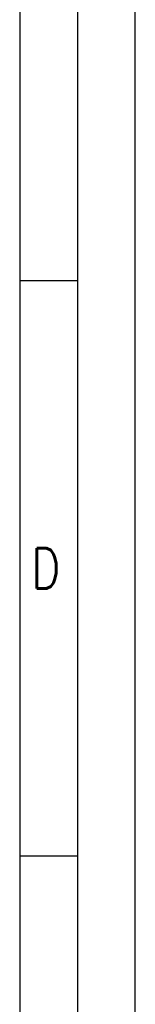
# Model space of a CAD drawing. Header units: millimetres. Extents: x 0 to 210, y 0 to 297.
# Tile 7 of 9: x 200 to 210, y 86 to 171. Entities that reach past the tile are written whole.
import ezdxf

# ---------------------------------------------------------------- set-up
doc = ezdxf.new("R2010")
doc.units = ezdxf.units.MM
doc.header["$LTSCALE"] = 19.36
doc.layers.get('0').update_dxf_attribs({"linetype": 'CONTINUOUS'})
doc.styles.get("Standard").update_dxf_attribs({"font": 'SIMPLEX.SHX', "width": 0.8})

msp = doc.modelspace()

# ---------------------------------------------------------------- linework, layer by layer
at = {"color": 7}
for p, q in [((210, 0), (210, 297)), ((200, 287), (200, 10)), ((204.9831, 148.5), (200, 148.5)), ((204.9831, 98.5), (200, 98.5))]:
    msp.add_line(p, q, dxfattribs=at)
at = {"color": 8}
msp.add_line((205, 292), (205, 5), dxfattribs=at)

# ---------------------------------------------------------------- texts
at = {"color": 8, "insert": (201, 125.2543), "char_height": 3.5, "width": 2.8, "attachment_point": 1, "line_spacing_factor": 0.9}
msp.add_mtext('D', dxfattribs=at)

doc.saveas('drawing.dxf')
